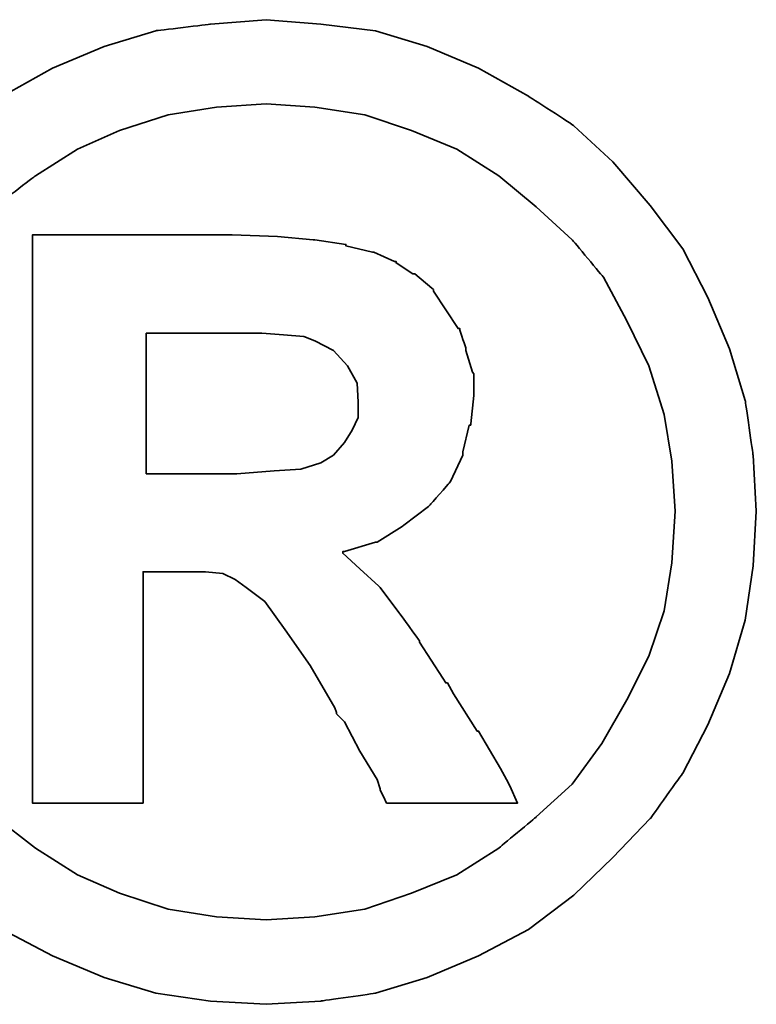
# Model space of a CAD drawing. Header units: millimetres. Extents: x 16 to 1153, y -526 to 762.
# Tile 16 of 42: x 62.487 to 62.618, y 44.007 to 44.183. Entities that reach past the tile are written whole.
import ezdxf

# ---------------------------------------------------------------- set-up
doc = ezdxf.new("R2010")
doc.units = ezdxf.units.MM
doc.layers.add('DIM', color=4, linetype='CONTINUOUS')
doc.layers.add('layer 1', color=7, linetype='CONTINUOUS')

# ---------------------------------------------------------------- blocks, each defined once
blk = doc.blocks.new('TBI MOTION logo(完整正式版)')
at = {"layer": 'layer 1', "color": 22, "lineweight": 35}
for points, knots in [([(-91.89366, 20.43624), (-91.89366, 20.43624), (-91.91351, 20.77862), (-91.91351, 20.77862), (-91.91351, 20.77862), (-91.91351, 20.77862), (-91.96114, 21.11206), (-91.96114, 21.11206), (-91.96114, 21.11206), (-91.96114, 21.11206), (-92.05641, 21.42764), (-92.05641, 21.42764), (-92.05641, 21.42764), (-92.05641, 21.42764), (-92.18939, 21.74124), (-92.18939, 21.74124), (-92.18939, 21.74124), (-92.18939, 21.74124), (-92.34222, 22.03697), (-92.34222, 22.03697), (-92.34222, 22.03697), (-92.34222, 22.03697), (-92.5407, 22.30294), (-92.5407, 22.30294), (-92.5407, 22.30294), (-92.5407, 22.30294), (-92.76895, 22.5689), (-92.76895, 22.5689), (-92.76895, 22.5689), (-92.76895, 22.5689), (-93.00713, 22.78921), (-93.00713, 22.78921), (-93.00713, 22.78921), (-93.00713, 22.78921), (-93.285, 22.96982), (-93.285, 22.96982), (-93.285, 22.96982), (-93.285, 22.96982), (-93.58867, 23.14051), (-93.58867, 23.14051), (-93.58867, 23.14051), (-93.58867, 23.14051), (-93.90227, 23.2735), (-93.90227, 23.2735), (-93.90227, 23.2735), (-93.90227, 23.2735), (-94.21785, 23.36877), (-94.21785, 23.36877), (-94.21785, 23.36877), (-94.21785, 23.36877), (-94.55129, 23.40846), (-94.55129, 23.40846), (-94.55129, 23.40846), (-94.55129, 23.40846), (-94.88474, 23.43625), (-94.88474, 23.43625), (-94.88474, 23.43625), (-94.88474, 23.43625), (-95.22612, 23.40846), (-95.22612, 23.40846), (-95.22612, 23.40846), (-95.22612, 23.40846), (-95.55956, 23.36877), (-95.55956, 23.36877), (-95.55956, 23.36877), (-95.55956, 23.36877), (-95.87515, 23.2735), (-95.87515, 23.2735), (-95.87515, 23.2735), (-95.87515, 23.2735), (-96.18973, 23.14051), (-96.18973, 23.14051), (-96.18973, 23.14051), (-96.18973, 23.14051), (-96.4944, 22.96982), (-96.4944, 22.96982), (-96.4944, 22.96982), (-96.4944, 22.96982), (-96.77028, 22.78921), (-96.77028, 22.78921), (-96.77028, 22.78921), (-96.77028, 22.78921), (-97.00846, 22.5689), (-97.00846, 22.5689), (-97.00846, 22.5689), (-97.00846, 22.5689), (-97.23671, 22.30294), (-97.23671, 22.30294), (-97.23671, 22.30294), (-97.23671, 22.30294), (-97.43618, 22.03697), (-97.43618, 22.03697), (-97.43618, 22.03697), (-97.43618, 22.03697), (-97.58901, 21.74124), (-97.58901, 21.74124), (-97.58901, 21.74124), (-97.58901, 21.74124), (-97.72298, 21.42764), (-97.72298, 21.42764), (-97.72298, 21.42764), (-97.72298, 21.42764), (-97.81825, 21.11206), (-97.81825, 21.11206), (-97.81825, 21.11206), (-97.81825, 21.11206), (-97.86589, 20.77862), (-97.86589, 20.77862), (-97.86589, 20.77862), (-97.86589, 20.77862), (-97.88375, 20.43624), (-97.88375, 20.43624), (-97.88375, 20.43624), (-97.88375, 20.43624), (-97.86589, 20.1028), (-97.86589, 20.1028), (-97.86589, 20.1028), (-97.86589, 20.1028), (-97.81825, 19.77035), (-97.81825, 19.77035), (-97.81825, 19.77035), (-97.81825, 19.77035), (-97.72298, 19.44583), (-97.72298, 19.44583), (-97.72298, 19.44583), (-97.72298, 19.44583), (-97.58901, 19.13224), (-97.58901, 19.13224), (-97.58901, 19.13224), (-97.58901, 19.13224), (-97.43618, 18.83749), (-97.43618, 18.83749), (-97.43618, 18.83749), (-97.43618, 18.83749), (-97.23671, 18.55963), (-97.23671, 18.55963), (-97.23671, 18.55963), (-97.23671, 18.55963), (-97.00846, 18.32145), (-97.00846, 18.32145), (-97.00846, 18.32145), (-97.00846, 18.32145), (-96.77028, 18.0932), (-96.77028, 18.0932), (-96.77028, 18.0932), (-96.77028, 18.0932), (-96.4944, 17.88381), (-96.4944, 17.88381), (-96.4944, 17.88381), (-96.4944, 17.88381), (-96.18973, 17.72205), (-96.18973, 17.72205), (-96.18973, 17.72205), (-96.18973, 17.72205), (-95.87515, 17.58906), (-95.87515, 17.58906), (-95.87515, 17.58906), (-95.87515, 17.58906), (-95.55956, 17.4938), (-95.55956, 17.4938), (-95.55956, 17.4938), (-95.55956, 17.4938), (-95.22612, 17.44616), (-95.22612, 17.44616), (-95.22612, 17.44616), (-95.22612, 17.44616), (-94.88474, 17.42631), (-94.88474, 17.42631), (-94.88474, 17.42631), (-94.88474, 17.42631), (-94.55129, 17.44616), (-94.55129, 17.44616), (-94.55129, 17.44616), (-94.55129, 17.44616), (-94.21785, 17.4938), (-94.21785, 17.4938), (-94.21785, 17.4938), (-94.21785, 17.4938), (-93.90227, 17.58906), (-93.90227, 17.58906), (-93.90227, 17.58906), (-93.90227, 17.58906), (-93.58867, 17.72205), (-93.58867, 17.72205), (-93.58867, 17.72205), (-93.58867, 17.72205), (-93.285, 17.88381), (-93.285, 17.88381), (-93.285, 17.88381), (-93.285, 17.88381), (-93.00713, 18.0932), (-93.00713, 18.0932), (-93.00713, 18.0932), (-93.00713, 18.0932), (-92.76895, 18.32145), (-92.76895, 18.32145), (-92.76895, 18.32145), (-92.76895, 18.32145), (-92.5407, 18.55963), (-92.5407, 18.55963), (-92.5407, 18.55963), (-92.5407, 18.55963), (-92.34222, 18.83749), (-92.34222, 18.83749), (-92.34222, 18.83749), (-92.34222, 18.83749), (-92.18939, 19.13224), (-92.18939, 19.13224), (-92.18939, 19.13224), (-92.18939, 19.13224), (-92.05641, 19.44583), (-92.05641, 19.44583), (-92.05641, 19.44583), (-92.05641, 19.44583), (-91.96114, 19.77035), (-91.96114, 19.77035), (-91.96114, 19.77035), (-91.96114, 19.77035), (-91.91351, 20.1028), (-91.91351, 20.1028), (-91.91351, 20.1028), (-91.91351, 20.1028), (-91.89366, 20.43624), (-91.89366, 20.43624)], [0, 0, 0, 0, 0.0178571, 0.0178571, 0.0178571, 0.0178572, 0.0357143, 0.0357143, 0.0357143, 0.0357143, 0.0535714, 0.0535714, 0.0535714, 0.0535714, 0.0714286, 0.0714286, 0.0714286, 0.0714286, 0.0892857, 0.0892857, 0.0892857, 0.0892857, 0.1071429, 0.1071429, 0.1071429, 0.1071429, 0.125, 0.125, 0.125, 0.125, 0.1428571, 0.1428571, 0.1428571, 0.1428572, 0.1607143, 0.1607143, 0.1607143, 0.1607143, 0.1785714, 0.1785714, 0.1785714, 0.1785714, 0.1964286, 0.1964286, 0.1964286, 0.1964286, 0.2142857, 0.2142857, 0.2142857, 0.2142857, 0.2321429, 0.2321429, 0.2321429, 0.2321429, 0.25, 0.25, 0.25, 0.25, 0.2678571, 0.2678571, 0.2678571, 0.2678572, 0.2857143, 0.2857143, 0.2857143, 0.2857143, 0.3035714, 0.3035714, 0.3035714, 0.3035714, 0.3214286, 0.3214286, 0.3214286, 0.3214286, 0.3392857, 0.3392857, 0.3392857, 0.3392857, 0.3571429, 0.3571429, 0.3571429, 0.3571429, 0.375, 0.375, 0.375, 0.375, 0.3928571, 0.3928571, 0.3928571, 0.3928572, 0.4107143, 0.4107143, 0.4107143, 0.4107143, 0.4285714, 0.4285714, 0.4285714, 0.4285714, 0.4464286, 0.4464286, 0.4464286, 0.4464286, 0.4642857, 0.4642857, 0.4642857, 0.4642857, 0.4821429, 0.4821429, 0.4821429, 0.4821429, 0.5, 0.5, 0.5, 0.5, 0.5178571, 0.5178571, 0.5178571, 0.5178572, 0.5357143, 0.5357143, 0.5357143, 0.5357143, 0.5535714, 0.5535714, 0.5535714, 0.5535714, 0.5714286, 0.5714286, 0.5714286, 0.5714286, 0.5892857, 0.5892857, 0.5892857, 0.5892857, 0.6071429, 0.6071429, 0.6071429, 0.6071429, 0.625, 0.625, 0.625, 0.625, 0.6428571, 0.6428571, 0.6428571, 0.6428572, 0.6607143, 0.6607143, 0.6607143, 0.6607143, 0.6785714, 0.6785714, 0.6785714, 0.6785714, 0.6964286, 0.6964286, 0.6964286, 0.6964286, 0.7142857, 0.7142857, 0.7142857, 0.7142857, 0.7321429, 0.7321429, 0.7321429, 0.7321429, 0.75, 0.75, 0.75, 0.75, 0.7678571, 0.7678571, 0.7678571, 0.7678572, 0.7857143, 0.7857143, 0.7857143, 0.7857143, 0.8035714, 0.8035714, 0.8035714, 0.8035714, 0.8214286, 0.8214286, 0.8214286, 0.8214286, 0.8392857, 0.8392857, 0.8392857, 0.8392857, 0.8571429, 0.8571429, 0.8571429, 0.8571429, 0.875, 0.875, 0.875, 0.875, 0.8928571, 0.8928571, 0.8928571, 0.8928572, 0.9107143, 0.9107143, 0.9107143, 0.9107143, 0.9285714, 0.9285714, 0.9285714, 0.9285714, 0.9464286, 0.9464286, 0.9464286, 0.9464286, 0.9642857, 0.9642857, 0.9642857, 0.9642857, 0.9821429, 0.9821429, 0.9821429, 0.9821429, 1, 1, 1, 1]), ([(-92.38986, 20.43624), (-92.38986, 20.43624), (-92.40871, 20.74091), (-92.40871, 20.74091), (-92.40871, 20.74091), (-92.40871, 20.74091), (-92.45536, 21.02672), (-92.45536, 21.02672), (-92.45536, 21.02672), (-92.45536, 21.02672), (-92.55063, 21.32245), (-92.55063, 21.32245), (-92.55063, 21.32245), (-92.55063, 21.32245), (-92.68361, 21.59833), (-92.68361, 21.59833), (-92.68361, 21.59833), (-92.68361, 21.59833), (-92.82651, 21.86429), (-92.82651, 21.86429), (-92.82651, 21.86429), (-92.82651, 21.86429), (-93.01705, 22.09255), (-93.01705, 22.09255), (-93.01705, 22.09255), (-93.01705, 22.09255), (-93.23736, 22.29301), (-93.23736, 22.29301), (-93.23736, 22.29301), (-93.23736, 22.29301), (-93.46561, 22.48355), (-93.46561, 22.48355), (-93.46561, 22.48355), (-93.46561, 22.48355), (-93.72165, 22.6463), (-93.72165, 22.6463), (-93.72165, 22.6463), (-93.72165, 22.6463), (-93.99754, 22.75944), (-93.99754, 22.75944), (-93.99754, 22.75944), (-93.99754, 22.75944), (-94.28335, 22.85471), (-94.28335, 22.85471), (-94.28335, 22.85471), (-94.28335, 22.85471), (-94.589, 22.90234), (-94.589, 22.90234), (-94.589, 22.90234), (-94.589, 22.90234), (-94.88474, 22.92219), (-94.88474, 22.92219), (-94.88474, 22.92219), (-94.88474, 22.92219), (-95.1894, 22.90234), (-95.1894, 22.90234), (-95.1894, 22.90234), (-95.1894, 22.90234), (-95.48315, 22.85471), (-95.48315, 22.85471), (-95.48315, 22.85471), (-95.48315, 22.85471), (-95.77988, 22.75944), (-95.77988, 22.75944), (-95.77988, 22.75944), (-95.77988, 22.75944), (-96.03691, 22.6463), (-96.03691, 22.6463), (-96.03691, 22.6463), (-96.03691, 22.6463), (-96.29394, 22.48355), (-96.29394, 22.48355), (-96.29394, 22.48355), (-96.29394, 22.48355), (-96.54203, 22.29301), (-96.54203, 22.29301), (-96.54203, 22.29301), (-96.54203, 22.29301), (-96.75937, 22.09255), (-96.75937, 22.09255), (-96.75937, 22.09255), (-96.75937, 22.09255), (-96.9509, 21.86429), (-96.9509, 21.86429), (-96.9509, 21.86429), (-96.9509, 21.86429), (-97.0938, 21.59833), (-97.0938, 21.59833), (-97.0938, 21.59833), (-97.0938, 21.59833), (-97.21686, 21.32245), (-97.21686, 21.32245), (-97.21686, 21.32245), (-97.21686, 21.32245), (-97.32206, 21.02672), (-97.32206, 21.02672), (-97.32206, 21.02672), (-97.32206, 21.02672), (-97.36076, 20.74091), (-97.36076, 20.74091), (-97.36076, 20.74091), (-97.36076, 20.74091), (-97.37961, 20.43624), (-97.37961, 20.43624), (-97.37961, 20.43624), (-97.37961, 20.43624), (-97.36076, 20.12165), (-97.36076, 20.12165), (-97.36076, 20.12165), (-97.36076, 20.12165), (-97.32206, 19.82791), (-97.32206, 19.82791), (-97.32206, 19.82791), (-97.32206, 19.82791), (-97.21686, 19.55102), (-97.21686, 19.55102), (-97.21686, 19.55102), (-97.21686, 19.55102), (-97.0938, 19.28407), (-97.0938, 19.28407), (-97.0938, 19.28407), (-97.0938, 19.28407), (-96.94098, 19.01811), (-96.94098, 19.01811), (-96.94098, 19.01811), (-96.94098, 19.01811), (-96.75937, 18.77001), (-96.75937, 18.77001), (-96.75937, 18.77001), (-96.75937, 18.77001), (-96.54203, 18.56955), (-96.54203, 18.56955), (-96.54203, 18.56955), (-96.54203, 18.56955), (-96.29394, 18.37901), (-96.29394, 18.37901), (-96.29394, 18.37901), (-96.29394, 18.37901), (-96.03691, 18.21725), (-96.03691, 18.21725), (-96.03691, 18.21725), (-96.03691, 18.21725), (-95.77988, 18.10412), (-95.77988, 18.10412), (-95.77988, 18.10412), (-95.77988, 18.10412), (-95.48315, 18.00786), (-95.48315, 18.00786), (-95.48315, 18.00786), (-95.48315, 18.00786), (-95.1894, 17.96022), (-95.1894, 17.96022), (-95.1894, 17.96022), (-95.1894, 17.96022), (-94.88474, 17.94137), (-94.88474, 17.94137), (-94.88474, 17.94137), (-94.88474, 17.94137), (-94.589, 17.96022), (-94.589, 17.96022), (-94.589, 17.96022), (-94.589, 17.96022), (-94.28335, 18.00786), (-94.28335, 18.00786), (-94.28335, 18.00786), (-94.28335, 18.00786), (-93.99754, 18.10412), (-93.99754, 18.10412), (-93.99754, 18.10412), (-93.99754, 18.10412), (-93.72165, 18.21725), (-93.72165, 18.21725), (-93.72165, 18.21725), (-93.72165, 18.21725), (-93.46561, 18.37901), (-93.46561, 18.37901), (-93.46561, 18.37901), (-93.46561, 18.37901), (-93.23736, 18.56955), (-93.23736, 18.56955), (-93.23736, 18.56955), (-93.23736, 18.56955), (-93.01705, 18.77001), (-93.01705, 18.77001), (-93.01705, 18.77001), (-93.01705, 18.77001), (-92.83644, 19.01811), (-92.83644, 19.01811), (-92.83644, 19.01811), (-92.83644, 19.01811), (-92.68361, 19.28407), (-92.68361, 19.28407), (-92.68361, 19.28407), (-92.68361, 19.28407), (-92.55063, 19.55102), (-92.55063, 19.55102), (-92.55063, 19.55102), (-92.55063, 19.55102), (-92.45536, 19.82791), (-92.45536, 19.82791), (-92.45536, 19.82791), (-92.45536, 19.82791), (-92.40871, 20.12165), (-92.40871, 20.12165), (-92.40871, 20.12165), (-92.40871, 20.12165), (-92.38986, 20.43624), (-92.38986, 20.43624)], [0, 0, 0, 0, 0.0192308, 0.0192308, 0.0192308, 0.0192308, 0.0384615, 0.0384615, 0.0384615, 0.0384615, 0.0576923, 0.0576923, 0.0576923, 0.0576923, 0.0769231, 0.0769231, 0.0769231, 0.0769231, 0.0961538, 0.0961538, 0.0961538, 0.0961539, 0.1153846, 0.1153846, 0.1153846, 0.1153846, 0.1346154, 0.1346154, 0.1346154, 0.1346154, 0.1538462, 0.1538462, 0.1538462, 0.1538462, 0.1730769, 0.1730769, 0.1730769, 0.1730769, 0.1923077, 0.1923077, 0.1923077, 0.1923077, 0.2115385, 0.2115385, 0.2115385, 0.2115385, 0.2307692, 0.2307692, 0.2307692, 0.2307692, 0.25, 0.25, 0.25, 0.25, 0.2692308, 0.2692308, 0.2692308, 0.2692308, 0.2884615, 0.2884615, 0.2884615, 0.2884615, 0.3076923, 0.3076923, 0.3076923, 0.3076923, 0.3269231, 0.3269231, 0.3269231, 0.3269231, 0.3461538, 0.3461538, 0.3461538, 0.3461539, 0.3653846, 0.3653846, 0.3653846, 0.3653846, 0.3846154, 0.3846154, 0.3846154, 0.3846154, 0.4038462, 0.4038462, 0.4038462, 0.4038462, 0.4230769, 0.4230769, 0.4230769, 0.4230769, 0.4423077, 0.4423077, 0.4423077, 0.4423077, 0.4615385, 0.4615385, 0.4615385, 0.4615385, 0.4807692, 0.4807692, 0.4807692, 0.4807692, 0.5, 0.5, 0.5, 0.5, 0.5192308, 0.5192308, 0.5192308, 0.5192308, 0.5384615, 0.5384615, 0.5384615, 0.5384615, 0.5576923, 0.5576923, 0.5576923, 0.5576923, 0.5769231, 0.5769231, 0.5769231, 0.5769231, 0.5961538, 0.5961538, 0.5961538, 0.5961539, 0.6153846, 0.6153846, 0.6153846, 0.6153846, 0.6346154, 0.6346154, 0.6346154, 0.6346154, 0.6538462, 0.6538462, 0.6538462, 0.6538462, 0.6730769, 0.6730769, 0.6730769, 0.6730769, 0.6923077, 0.6923077, 0.6923077, 0.6923077, 0.7115385, 0.7115385, 0.7115385, 0.7115385, 0.7307692, 0.7307692, 0.7307692, 0.7307692, 0.75, 0.75, 0.75, 0.75, 0.7692308, 0.7692308, 0.7692308, 0.7692308, 0.7884615, 0.7884615, 0.7884615, 0.7884615, 0.8076923, 0.8076923, 0.8076923, 0.8076923, 0.8269231, 0.8269231, 0.8269231, 0.8269231, 0.8461538, 0.8461538, 0.8461538, 0.8461539, 0.8653846, 0.8653846, 0.8653846, 0.8653846, 0.8846154, 0.8846154, 0.8846154, 0.8846154, 0.9038462, 0.9038462, 0.9038462, 0.9038462, 0.9230769, 0.9230769, 0.9230769, 0.9230769, 0.9423077, 0.9423077, 0.9423077, 0.9423077, 0.9615385, 0.9615385, 0.9615385, 0.9615385, 0.9807692, 0.9807692, 0.9807692, 0.9807692, 1, 1, 1, 1]), ([(-96.31279, 18.7323), (-96.31279, 18.7323), (-96.31279, 18.77001), (-96.31279, 18.77001), (-96.31279, 18.77001), (-96.31279, 18.77001), (-96.31279, 18.87422), (-96.31279, 18.87422), (-96.31279, 18.87422), (-96.31279, 18.87422), (-96.31279, 19.04689), (-96.31279, 19.04689), (-96.31279, 19.04689), (-96.31279, 19.04689), (-96.31279, 19.25529), (-96.31279, 19.25529), (-96.31279, 19.25529), (-96.31279, 19.25529), (-96.31279, 19.5024), (-96.31279, 19.5024), (-96.31279, 19.5024), (-96.31279, 19.5024), (-96.31279, 19.77035), (-96.31279, 19.77035), (-96.31279, 19.77035), (-96.31279, 19.77035), (-96.31279, 20.37868), (-96.31279, 20.37868), (-96.31279, 20.37868), (-96.31279, 20.37868), (-96.31279, 20.98801), (-96.31279, 20.98801), (-96.31279, 20.98801), (-96.31279, 20.98801), (-96.31279, 21.27482), (-96.31279, 21.27482), (-96.31279, 21.27482), (-96.31279, 21.27482), (-96.31279, 21.52291), (-96.31279, 21.52291), (-96.31279, 21.52291), (-96.31279, 21.52291), (-96.31279, 21.75017), (-96.31279, 21.75017), (-96.31279, 21.75017), (-96.31279, 21.75017), (-96.31279, 21.90399), (-96.31279, 21.90399), (-96.31279, 21.90399), (-96.31279, 21.90399), (-96.31279, 22.0072), (-96.31279, 22.0072), (-96.31279, 22.0072), (-96.31279, 22.0072), (-96.31279, 22.04689), (-96.31279, 22.04689), (-96.31279, 22.04689), (-96.31279, 22.04689), (-96.31279, 22.12232), (-96.31279, 22.12232), (-96.31279, 22.12232), (-96.31279, 22.12232), (-96.2463, 22.12232), (-96.2463, 22.12232), (-96.2463, 22.12232), (-96.2463, 22.12232), (-96.22645, 22.12232), (-96.22645, 22.12232), (-96.22645, 22.12232), (-96.22645, 22.12232), (-96.18973, 22.12232), (-96.18973, 22.12232), (-96.18973, 22.12232), (-96.18973, 22.12232), (-96.05576, 22.12232), (-96.05576, 22.12232), (-96.05576, 22.12232), (-96.05576, 22.12232), (-95.87515, 22.12232), (-95.87515, 22.12232), (-95.87515, 22.12232), (-95.87515, 22.12232), (-95.66476, 22.12232), (-95.66476, 22.12232), (-95.66476, 22.12232), (-95.66476, 22.12232), (-95.44643, 22.12232), (-95.44643, 22.12232), (-95.44643, 22.12232), (-95.44643, 22.12232), (-95.27375, 22.12232), (-95.27375, 22.12232), (-95.27375, 22.12232), (-95.27375, 22.12232), (-95.15963, 22.12232), (-95.15963, 22.12232), (-95.15963, 22.12232), (-95.15963, 22.12232), (-95.12291, 22.12232), (-95.12291, 22.12232), (-95.12291, 22.12232), (-95.12291, 22.12232), (-95.10306, 22.12232), (-95.10306, 22.12232), (-95.10306, 22.12232), (-95.10306, 22.12232), (-95.09314, 22.12232), (-95.09314, 22.12232), (-95.09314, 22.12232), (-95.09314, 22.12232), (-94.81725, 22.1124), (-94.81725, 22.1124), (-94.81725, 22.1124), (-94.81725, 22.1124), (-94.59893, 22.09255), (-94.59893, 22.09255), (-94.59893, 22.09255), (-94.59893, 22.09255), (-94.589, 22.09255), (-94.589, 22.09255), (-94.589, 22.09255), (-94.589, 22.09255), (-94.39846, 22.06476), (-94.39846, 22.06476), (-94.39846, 22.06476), (-94.39846, 22.06476), (-94.39846, 22.05483), (-94.39846, 22.05483), (-94.39846, 22.05483), (-94.39846, 22.05483), (-94.23571, 22.01713), (-94.23571, 22.01713), (-94.23571, 22.01713), (-94.23571, 22.01713), (-94.22777, 22.01713), (-94.22777, 22.01713), (-94.22777, 22.01713), (-94.22777, 22.01713), (-94.10273, 21.96056), (-94.10273, 21.96056), (-94.10273, 21.96056), (-94.10273, 21.96056), (-94.09281, 21.96056), (-94.09281, 21.96056), (-94.09281, 21.96056), (-94.09281, 21.96056), (-94.09281, 21.95162), (-94.09281, 21.95162), (-94.09281, 21.95162), (-94.09281, 21.95162), (-93.9896, 21.88415), (-93.9896, 21.88415), (-93.9896, 21.88415), (-93.9896, 21.88415), (-93.97868, 21.88415), (-93.97868, 21.88415), (-93.97868, 21.88415), (-93.97868, 21.88415), (-93.87448, 21.79781), (-93.87448, 21.79781), (-93.87448, 21.79781), (-93.87448, 21.79781), (-93.86456, 21.78888), (-93.86456, 21.78888), (-93.86456, 21.78888), (-93.86456, 21.78888), (-93.86456, 21.77895), (-93.86456, 21.77895), (-93.86456, 21.77895), (-93.86456, 21.77895), (-93.78913, 21.66483), (-93.78913, 21.66483), (-93.78913, 21.66483), (-93.78913, 21.66483), (-93.71371, 21.5507), (-93.71371, 21.5507), (-93.71371, 21.5507), (-93.71371, 21.5507), (-93.7028, 21.5507), (-93.7028, 21.5507), (-93.7028, 21.5507), (-93.7028, 21.5507), (-93.7028, 21.54078), (-93.7028, 21.54078), (-93.7028, 21.54078), (-93.7028, 21.54078), (-93.66608, 21.42764), (-93.66608, 21.42764), (-93.66608, 21.42764), (-93.66608, 21.42764), (-93.66608, 21.41772), (-93.66608, 21.41772), (-93.66608, 21.41772), (-93.66608, 21.41772), (-93.62638, 21.28474), (-93.62638, 21.28474), (-93.62638, 21.28474), (-93.62638, 21.28474), (-93.61844, 21.27482), (-93.61844, 21.27482), (-93.61844, 21.27482), (-93.61844, 21.27482), (-93.61844, 21.14977), (-93.61844, 21.14977), (-93.61844, 21.14977), (-93.61844, 21.14977), (-93.61844, 21.14183), (-93.61844, 21.14183), (-93.61844, 21.14183), (-93.61844, 21.14183), (-93.6363, 20.96915), (-93.6363, 20.96915), (-93.6363, 20.96915), (-93.6363, 20.96915), (-93.6363, 20.96122), (-93.6363, 20.96122), (-93.6363, 20.96122), (-93.6363, 20.96122), (-93.64623, 20.96122), (-93.64623, 20.96122), (-93.64623, 20.96122), (-93.64623, 20.96122), (-93.68493, 20.79847), (-93.68493, 20.79847), (-93.68493, 20.79847), (-93.68493, 20.79847), (-93.68493, 20.78854), (-93.68493, 20.78854), (-93.68493, 20.78854), (-93.68493, 20.78854), (-93.68493, 20.77862), (-93.68493, 20.77862), (-93.68493, 20.77862), (-93.68493, 20.77862), (-93.76135, 20.61785), (-93.76135, 20.61785), (-93.76135, 20.61785), (-93.76135, 20.61785), (-93.76929, 20.60693), (-93.76929, 20.60693), (-93.76929, 20.60693), (-93.76929, 20.60693), (-93.8844, 20.47495), (-93.8844, 20.47495), (-93.8844, 20.47495), (-93.8844, 20.47495), (-93.89433, 20.46502), (-93.89433, 20.46502), (-93.89433, 20.46502), (-93.89433, 20.46502), (-94.04517, 20.34991), (-94.04517, 20.34991), (-94.04517, 20.34991), (-94.04517, 20.34991), (-94.05509, 20.34197), (-94.05509, 20.34197), (-94.05509, 20.34197), (-94.05509, 20.34197), (-94.20792, 20.2467), (-94.20792, 20.2467), (-94.20792, 20.2467), (-94.20792, 20.2467), (-94.21785, 20.2467), (-94.21785, 20.2467), (-94.21785, 20.2467), (-94.21785, 20.2467), (-94.40839, 20.18913), (-94.40839, 20.18913), (-94.40839, 20.18913), (-94.40839, 20.18913), (-94.41831, 20.18913), (-94.41831, 20.18913), (-94.41831, 20.18913), (-94.41831, 20.18913), (-94.41831, 20.17921), (-94.41831, 20.17921), (-94.41831, 20.17921), (-94.41831, 20.17921), (-94.31312, 20.08394), (-94.31312, 20.08394), (-94.31312, 20.08394), (-94.31312, 20.08394), (-94.198, 19.97875), (-94.198, 19.97875), (-94.198, 19.97875), (-94.198, 19.97875), (-94.18907, 19.97081), (-94.18907, 19.97081), (-94.18907, 19.97081), (-94.18907, 19.97081), (-94.07494, 19.81798), (-94.07494, 19.81798), (-94.07494, 19.81798), (-94.07494, 19.81798), (-93.9499, 19.6453), (-93.9499, 19.6453), (-93.9499, 19.6453), (-93.9499, 19.6453), (-93.9499, 19.63736), (-93.9499, 19.63736), (-93.9499, 19.63736), (-93.9499, 19.63736), (-93.80799, 19.41705), (-93.80799, 19.41705), (-93.80799, 19.41705), (-93.80799, 19.41705), (-93.78913, 19.38828), (-93.78913, 19.38828), (-93.78913, 19.38828), (-93.78913, 19.38828), (-93.77921, 19.38828), (-93.77921, 19.38828), (-93.77921, 19.38828), (-93.77921, 19.38828), (-93.7415, 19.32178), (-93.7415, 19.32178), (-93.7415, 19.32178), (-93.7415, 19.32178), (-93.59859, 19.09353), (-93.59859, 19.09353), (-93.59859, 19.09353), (-93.59859, 19.09353), (-93.58867, 19.09353), (-93.58867, 19.09353), (-93.58867, 19.09353), (-93.58867, 19.09353), (-93.45569, 18.86528), (-93.45569, 18.86528), (-93.45569, 18.86528), (-93.45569, 18.86528), (-93.41798, 18.7978), (-93.41798, 18.7978), (-93.41798, 18.7978), (-93.41798, 18.7978), (-93.39813, 18.76009), (-93.39813, 18.76009), (-93.39813, 18.76009), (-93.39813, 18.76009), (-93.3505, 18.6549), (-93.3505, 18.6549), (-93.3505, 18.6549), (-93.3505, 18.6549), (-93.45569, 18.6549), (-93.45569, 18.6549), (-93.45569, 18.6549), (-93.45569, 18.6549), (-93.47454, 18.6549), (-93.47454, 18.6549), (-93.47454, 18.6549), (-93.47454, 18.6549), (-93.56088, 18.6549), (-93.56088, 18.6549), (-93.56088, 18.6549), (-93.56088, 18.6549), (-93.78913, 18.6549), (-93.78913, 18.6549), (-93.78913, 18.6549), (-93.78913, 18.6549), (-94.01738, 18.6549), (-94.01738, 18.6549), (-94.01738, 18.6549), (-94.01738, 18.6549), (-94.09281, 18.6549), (-94.09281, 18.6549), (-94.09281, 18.6549), (-94.09281, 18.6549), (-94.11265, 18.6549), (-94.11265, 18.6549), (-94.11265, 18.6549), (-94.11265, 18.6549), (-94.15036, 18.6549), (-94.15036, 18.6549), (-94.15036, 18.6549), (-94.15036, 18.6549), (-94.17021, 18.69459), (-94.17021, 18.69459), (-94.17021, 18.69459), (-94.17021, 18.69459), (-94.18907, 18.7323), (-94.18907, 18.7323), (-94.18907, 18.7323), (-94.18907, 18.7323), (-94.18907, 18.74223), (-94.18907, 18.74223), (-94.18907, 18.74223), (-94.18907, 18.74223), (-94.20792, 18.7978), (-94.20792, 18.7978), (-94.20792, 18.7978), (-94.20792, 18.7978), (-94.31312, 18.97048), (-94.31312, 18.97048), (-94.31312, 18.97048), (-94.31312, 18.97048), (-94.40839, 19.1501), (-94.40839, 19.1501), (-94.40839, 19.1501), (-94.40839, 19.1501), (-94.4461, 19.1888), (-94.4461, 19.1888), (-94.4461, 19.1888), (-94.4461, 19.1888), (-94.45602, 19.19873), (-94.45602, 19.19873), (-94.45602, 19.19873), (-94.45602, 19.19873), (-94.45602, 19.20766), (-94.45602, 19.20766), (-94.45602, 19.20766), (-94.45602, 19.20766), (-94.46595, 19.23644), (-94.46595, 19.23644), (-94.46595, 19.23644), (-94.46595, 19.23644), (-94.61679, 19.49347), (-94.61679, 19.49347), (-94.61679, 19.49347), (-94.61679, 19.49347), (-94.76962, 19.7118), (-94.76962, 19.7118), (-94.76962, 19.7118), (-94.76962, 19.7118), (-94.89268, 19.88447), (-94.89268, 19.88447), (-94.89268, 19.88447), (-94.89268, 19.88447), (-95.00779, 19.97081), (-95.00779, 19.97081), (-95.00779, 19.97081), (-95.00779, 19.97081), (-95.07528, 20.01845), (-95.07528, 20.01845), (-95.07528, 20.01845), (-95.07528, 20.01845), (-95.1507, 20.05616), (-95.1507, 20.05616), (-95.1507, 20.05616), (-95.1507, 20.05616), (-95.2549, 20.06608), (-95.2549, 20.06608), (-95.2549, 20.06608), (-95.2549, 20.06608), (-95.38887, 20.06608), (-95.38887, 20.06608), (-95.38887, 20.06608), (-95.38887, 20.06608), (-95.40872, 20.06608), (-95.40872, 20.06608), (-95.40872, 20.06608), (-95.40872, 20.06608), (-95.42658, 20.06608), (-95.42658, 20.06608), (-95.42658, 20.06608), (-95.42658, 20.06608), (-95.5417, 20.06608), (-95.5417, 20.06608), (-95.5417, 20.06608), (-95.5417, 20.06608), (-95.63697, 20.06608), (-95.63697, 20.06608), (-95.63697, 20.06608), (-95.63697, 20.06608), (-95.63697, 19.99761), (-95.63697, 19.99761), (-95.63697, 19.99761), (-95.63697, 19.99761), (-95.63697, 19.92318), (-95.63697, 19.92318), (-95.63697, 19.92318), (-95.63697, 19.92318), (-95.63697, 19.69294), (-95.63697, 19.69294), (-95.63697, 19.69294), (-95.63697, 19.69294), (-95.63697, 19.44583), (-95.63697, 19.44583), (-95.63697, 19.44583), (-95.63697, 19.44583), (-95.63697, 19.17888), (-95.63697, 19.17888), (-95.63697, 19.17888), (-95.63697, 19.17888), (-95.63697, 18.96055), (-95.63697, 18.96055), (-95.63697, 18.96055), (-95.63697, 18.96055), (-95.63697, 18.87422), (-95.63697, 18.87422), (-95.63697, 18.87422), (-95.63697, 18.87422), (-95.63697, 18.80773), (-95.63697, 18.80773), (-95.63697, 18.80773), (-95.63697, 18.80773), (-95.63697, 18.75017), (-95.63697, 18.75017), (-95.63697, 18.75017), (-95.63697, 18.75017), (-95.63697, 18.7323), (-95.63697, 18.7323), (-95.63697, 18.7323), (-95.63697, 18.7323), (-95.63697, 18.6549), (-95.63697, 18.6549), (-95.63697, 18.6549), (-95.63697, 18.6549), (-95.70247, 18.6549), (-95.70247, 18.6549), (-95.70247, 18.6549), (-95.70247, 18.6549), (-95.72232, 18.6549), (-95.72232, 18.6549), (-95.72232, 18.6549), (-95.72232, 18.6549), (-95.77988, 18.6549), (-95.77988, 18.6549), (-95.77988, 18.6549), (-95.77988, 18.6549), (-95.97835, 18.6549), (-95.97835, 18.6549), (-95.97835, 18.6549), (-95.97835, 18.6549), (-96.15103, 18.6549), (-96.15103, 18.6549), (-96.15103, 18.6549), (-96.15103, 18.6549), (-96.2076, 18.6549), (-96.2076, 18.6549), (-96.2076, 18.6549), (-96.2076, 18.6549), (-96.2463, 18.6549), (-96.2463, 18.6549), (-96.2463, 18.6549), (-96.2463, 18.6549), (-96.31279, 18.6549), (-96.31279, 18.6549), (-96.31279, 18.6549), (-96.31279, 18.6549), (-96.31279, 18.7323), (-96.31279, 18.7323)], [0, 0, 0, 0, 0.0074074, 0.0074074, 0.0074074, 0.0074074, 0.0148148, 0.0148148, 0.0148148, 0.0148148, 0.0222222, 0.0222222, 0.0222222, 0.0222222, 0.0296296, 0.0296296, 0.0296296, 0.0296296, 0.037037, 0.037037, 0.037037, 0.037037, 0.0444444, 0.0444444, 0.0444444, 0.0444445, 0.0518519, 0.0518519, 0.0518519, 0.0518519, 0.0592593, 0.0592593, 0.0592593, 0.0592593, 0.0666667, 0.0666667, 0.0666667, 0.0666667, 0.0740741, 0.0740741, 0.0740741, 0.0740741, 0.0814815, 0.0814815, 0.0814815, 0.0814815, 0.0888889, 0.0888889, 0.0888889, 0.0888889, 0.0962963, 0.0962963, 0.0962963, 0.0962963, 0.1037037, 0.1037037, 0.1037037, 0.1037037, 0.1111111, 0.1111111, 0.1111111, 0.1111111, 0.1185185, 0.1185185, 0.1185185, 0.1185185, 0.1259259, 0.1259259, 0.1259259, 0.1259259, 0.1333333, 0.1333333, 0.1333333, 0.1333333, 0.1407407, 0.1407407, 0.1407407, 0.1407408, 0.1481481, 0.1481481, 0.1481481, 0.1481482, 0.1555556, 0.1555556, 0.1555556, 0.1555556, 0.162963, 0.162963, 0.162963, 0.162963, 0.1703704, 0.1703704, 0.1703704, 0.1703704, 0.1777778, 0.1777778, 0.1777778, 0.1777778, 0.1851852, 0.1851852, 0.1851852, 0.1851852, 0.1925926, 0.1925926, 0.1925926, 0.1925926, 0.2, 0.2, 0.2, 0.2, 0.2074074, 0.2074074, 0.2074074, 0.2074074, 0.2148148, 0.2148148, 0.2148148, 0.2148148, 0.2222222, 0.2222222, 0.2222222, 0.2222222, 0.2296296, 0.2296296, 0.2296296, 0.2296296, 0.237037, 0.237037, 0.237037, 0.237037, 0.2444444, 0.2444444, 0.2444444, 0.2444445, 0.2518519, 0.2518519, 0.2518519, 0.2518519, 0.2592593, 0.2592593, 0.2592593, 0.2592593, 0.2666667, 0.2666667, 0.2666667, 0.2666667, 0.2740741, 0.2740741, 0.2740741, 0.2740741, 0.2814815, 0.2814815, 0.2814815, 0.2814815, 0.2888889, 0.2888889, 0.2888889, 0.2888889, 0.2962963, 0.2962963, 0.2962963, 0.2962963, 0.3037037, 0.3037037, 0.3037037, 0.3037037, 0.3111111, 0.3111111, 0.3111111, 0.3111111, 0.3185185, 0.3185185, 0.3185185, 0.3185185, 0.3259259, 0.3259259, 0.3259259, 0.3259259, 0.3333333, 0.3333333, 0.3333333, 0.3333333, 0.3407407, 0.3407407, 0.3407407, 0.3407408, 0.3481481, 0.3481481, 0.3481481, 0.3481482, 0.3555556, 0.3555556, 0.3555556, 0.3555556, 0.362963, 0.362963, 0.362963, 0.362963, 0.3703704, 0.3703704, 0.3703704, 0.3703704, 0.3777778, 0.3777778, 0.3777778, 0.3777778, 0.3851852, 0.3851852, 0.3851852, 0.3851852, 0.3925926, 0.3925926, 0.3925926, 0.3925926, 0.4, 0.4, 0.4, 0.4, 0.4074074, 0.4074074, 0.4074074, 0.4074074, 0.4148148, 0.4148148, 0.4148148, 0.4148148, 0.4222222, 0.4222222, 0.4222222, 0.4222222, 0.4296296, 0.4296296, 0.4296296, 0.4296296, 0.437037, 0.437037, 0.437037, 0.437037, 0.4444444, 0.4444444, 0.4444444, 0.4444445, 0.4518519, 0.4518519, 0.4518519, 0.4518519, 0.4592593, 0.4592593, 0.4592593, 0.4592593, 0.4666667, 0.4666667, 0.4666667, 0.4666667, 0.4740741, 0.4740741, 0.4740741, 0.4740741, 0.4814815, 0.4814815, 0.4814815, 0.4814815, 0.4888889, 0.4888889, 0.4888889, 0.4888889, 0.4962963, 0.4962963, 0.4962963, 0.4962963, 0.5037037, 0.5037037, 0.5037037, 0.5037037, 0.5111111, 0.5111111, 0.5111111, 0.5111111, 0.5185185, 0.5185185, 0.5185185, 0.5185185, 0.5259259, 0.5259259, 0.5259259, 0.5259259, 0.5333333, 0.5333333, 0.5333333, 0.5333333, 0.5407407, 0.5407407, 0.5407407, 0.5407408, 0.5481481, 0.5481481, 0.5481481, 0.5481482, 0.5555556, 0.5555556, 0.5555556, 0.5555556, 0.562963, 0.562963, 0.562963, 0.562963, 0.5703704, 0.5703704, 0.5703704, 0.5703704, 0.5777778, 0.5777778, 0.5777778, 0.5777778, 0.5851852, 0.5851852, 0.5851852, 0.5851852, 0.5925926, 0.5925926, 0.5925926, 0.5925926, 0.6, 0.6, 0.6, 0.6, 0.6074074, 0.6074074, 0.6074074, 0.6074074, 0.6148148, 0.6148148, 0.6148148, 0.6148148, 0.6222222, 0.6222222, 0.6222222, 0.6222222, 0.6296296, 0.6296296, 0.6296296, 0.6296296, 0.637037, 0.637037, 0.637037, 0.637037, 0.6444444, 0.6444444, 0.6444444, 0.6444445, 0.6518519, 0.6518519, 0.6518519, 0.6518519, 0.6592593, 0.6592593, 0.6592593, 0.6592593, 0.6666667, 0.6666667, 0.6666667, 0.6666667, 0.6740741, 0.6740741, 0.6740741, 0.6740741, 0.6814815, 0.6814815, 0.6814815, 0.6814815, 0.6888889, 0.6888889, 0.6888889, 0.6888889, 0.6962963, 0.6962963, 0.6962963, 0.6962963, 0.7037037, 0.7037037, 0.7037037, 0.7037037, 0.7111111, 0.7111111, 0.7111111, 0.7111111, 0.7185185, 0.7185185, 0.7185185, 0.7185185, 0.7259259, 0.7259259, 0.7259259, 0.7259259, 0.7333333, 0.7333333, 0.7333333, 0.7333333, 0.7407407, 0.7407407, 0.7407407, 0.7407408, 0.7481481, 0.7481481, 0.7481481, 0.7481482, 0.7555556, 0.7555556, 0.7555556, 0.7555556, 0.762963, 0.762963, 0.762963, 0.762963, 0.7703704, 0.7703704, 0.7703704, 0.7703704, 0.7777778, 0.7777778, 0.7777778, 0.7777778, 0.7851852, 0.7851852, 0.7851852, 0.7851852, 0.7925926, 0.7925926, 0.7925926, 0.7925926, 0.8, 0.8, 0.8, 0.8, 0.8074074, 0.8074074, 0.8074074, 0.8074074, 0.8148148, 0.8148148, 0.8148148, 0.8148148, 0.8222222, 0.8222222, 0.8222222, 0.8222222, 0.8296296, 0.8296296, 0.8296296, 0.8296296, 0.837037, 0.837037, 0.837037, 0.837037, 0.8444444, 0.8444444, 0.8444444, 0.8444445, 0.8518519, 0.8518519, 0.8518519, 0.8518519, 0.8592593, 0.8592593, 0.8592593, 0.8592593, 0.8666667, 0.8666667, 0.8666667, 0.8666667, 0.8740741, 0.8740741, 0.8740741, 0.8740741, 0.8814815, 0.8814815, 0.8814815, 0.8814815, 0.8888889, 0.8888889, 0.8888889, 0.8888889, 0.8962963, 0.8962963, 0.8962963, 0.8962963, 0.9037037, 0.9037037, 0.9037037, 0.9037037, 0.9111111, 0.9111111, 0.9111111, 0.9111111, 0.9185185, 0.9185185, 0.9185185, 0.9185185, 0.9259259, 0.9259259, 0.9259259, 0.9259259, 0.9333333, 0.9333333, 0.9333333, 0.9333333, 0.9407407, 0.9407407, 0.9407407, 0.9407408, 0.9481481, 0.9481481, 0.9481481, 0.9481482, 0.9555556, 0.9555556, 0.9555556, 0.9555556, 0.962963, 0.962963, 0.962963, 0.962963, 0.9703704, 0.9703704, 0.9703704, 0.9703704, 0.9777778, 0.9777778, 0.9777778, 0.9777778, 0.9851852, 0.9851852, 0.9851852, 0.9851852, 0.9925926, 0.9925926, 0.9925926, 0.9925926, 1, 1, 1, 1]), ([(-95.61712, 21.52291), (-95.61712, 21.52291), (-95.61712, 21.44551), (-95.61712, 21.44551), (-95.61712, 21.44551), (-95.61712, 21.44551), (-95.61712, 21.27482), (-95.61712, 21.27482), (-95.61712, 21.27482), (-95.61712, 21.27482), (-95.61712, 21.08328), (-95.61712, 21.08328), (-95.61712, 21.08328), (-95.61712, 21.08328), (-95.61712, 20.91358), (-95.61712, 20.91358), (-95.61712, 20.91358), (-95.61712, 20.91358), (-95.61712, 20.74091), (-95.61712, 20.74091), (-95.61712, 20.74091), (-95.61712, 20.74091), (-95.61712, 20.66449), (-95.61712, 20.66449), (-95.61712, 20.66449), (-95.61712, 20.66449), (-95.59926, 20.66449), (-95.59926, 20.66449), (-95.59926, 20.66449), (-95.59926, 20.66449), (-95.38887, 20.66449), (-95.38887, 20.66449), (-95.38887, 20.66449), (-95.38887, 20.66449), (-95.15963, 20.66449), (-95.15963, 20.66449), (-95.15963, 20.66449), (-95.15963, 20.66449), (-95.08421, 20.66449), (-95.08421, 20.66449), (-95.08421, 20.66449), (-95.08421, 20.66449), (-95.06535, 20.66449), (-95.06535, 20.66449), (-95.06535, 20.66449), (-95.06535, 20.66449), (-94.8371, 20.68335), (-94.8371, 20.68335), (-94.8371, 20.68335), (-94.8371, 20.68335), (-94.67435, 20.69327), (-94.67435, 20.69327), (-94.67435, 20.69327), (-94.67435, 20.69327), (-94.55129, 20.73098), (-94.55129, 20.73098), (-94.55129, 20.73098), (-94.55129, 20.73098), (-94.47389, 20.77862), (-94.47389, 20.77862), (-94.47389, 20.77862), (-94.47389, 20.77862), (-94.40839, 20.85503), (-94.40839, 20.85503), (-94.40839, 20.85503), (-94.40839, 20.85503), (-94.36075, 20.93145), (-94.36075, 20.93145), (-94.36075, 20.93145), (-94.36075, 20.93145), (-94.32304, 21.00885), (-94.32304, 21.00885), (-94.32304, 21.00885), (-94.32304, 21.00885), (-94.32304, 21.10214), (-94.32304, 21.10214), (-94.32304, 21.10214), (-94.32304, 21.10214), (-94.33098, 21.21726), (-94.33098, 21.21726), (-94.33098, 21.21726), (-94.33098, 21.21726), (-94.38854, 21.32245), (-94.38854, 21.32245), (-94.38854, 21.32245), (-94.38854, 21.32245), (-94.47389, 21.41772), (-94.47389, 21.41772), (-94.47389, 21.41772), (-94.47389, 21.41772), (-94.589, 21.47528), (-94.589, 21.47528), (-94.589, 21.47528), (-94.589, 21.47528), (-94.65549, 21.50306), (-94.65549, 21.50306), (-94.65549, 21.50306), (-94.65549, 21.50306), (-94.77954, 21.51299), (-94.77954, 21.51299), (-94.77954, 21.51299), (-94.77954, 21.51299), (-94.91252, 21.52291), (-94.91252, 21.52291), (-94.91252, 21.52291), (-94.91252, 21.52291), (-95.10306, 21.52291), (-95.10306, 21.52291), (-95.10306, 21.52291), (-95.10306, 21.52291), (-95.12291, 21.52291), (-95.12291, 21.52291), (-95.12291, 21.52291), (-95.12291, 21.52291), (-95.19833, 21.52291), (-95.19833, 21.52291), (-95.19833, 21.52291), (-95.19833, 21.52291), (-95.40872, 21.52291), (-95.40872, 21.52291), (-95.40872, 21.52291), (-95.40872, 21.52291), (-95.59926, 21.52291), (-95.59926, 21.52291), (-95.59926, 21.52291), (-95.59926, 21.52291), (-95.61712, 21.52291), (-95.61712, 21.52291)], [0, 0, 0, 0, 0.03125, 0.03125, 0.03125, 0.03125, 0.0625, 0.0625, 0.0625, 0.0625, 0.09375, 0.09375, 0.09375, 0.09375, 0.125, 0.125, 0.125, 0.125, 0.15625, 0.15625, 0.15625, 0.15625, 0.1875, 0.1875, 0.1875, 0.1875, 0.21875, 0.21875, 0.21875, 0.21875, 0.25, 0.25, 0.25, 0.25, 0.28125, 0.28125, 0.28125, 0.28125, 0.3125, 0.3125, 0.3125, 0.3125, 0.34375, 0.34375, 0.34375, 0.34375, 0.375, 0.375, 0.375, 0.375, 0.40625, 0.40625, 0.40625, 0.40625, 0.4375, 0.4375, 0.4375, 0.4375, 0.46875, 0.46875, 0.46875, 0.46875, 0.5, 0.5, 0.5, 0.5, 0.53125, 0.53125, 0.53125, 0.53125, 0.5625, 0.5625, 0.5625, 0.5625, 0.59375, 0.59375, 0.59375, 0.59375, 0.625, 0.625, 0.625, 0.625, 0.65625, 0.65625, 0.65625, 0.65625, 0.6875, 0.6875, 0.6875, 0.6875, 0.71875, 0.71875, 0.71875, 0.71875, 0.75, 0.75, 0.75, 0.75, 0.78125, 0.78125, 0.78125, 0.78125, 0.8125, 0.8125, 0.8125, 0.8125, 0.84375, 0.84375, 0.84375, 0.84375, 0.875, 0.875, 0.875, 0.875, 0.90625, 0.90625, 0.90625, 0.90625, 0.9375, 0.9375, 0.9375, 0.9375, 0.96875, 0.96875, 0.96875, 0.96875, 1, 1, 1, 1])]:
    blk.add_open_spline(points, degree=3, knots=knots, dxfattribs=at)

msp = doc.modelspace()

# ---------------------------------------------------------------- block references
at = {"layer": 'DIM', "color": 7, "xscale": 0.0291894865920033, "yscale": 0.0291894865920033, "zscale": 0.0291894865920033}
msp.add_blockref('TBI MOTION logo(完整正式版)', (65.30039, 43.49848), dxfattribs=at)

doc.saveas('drawing.dxf')
